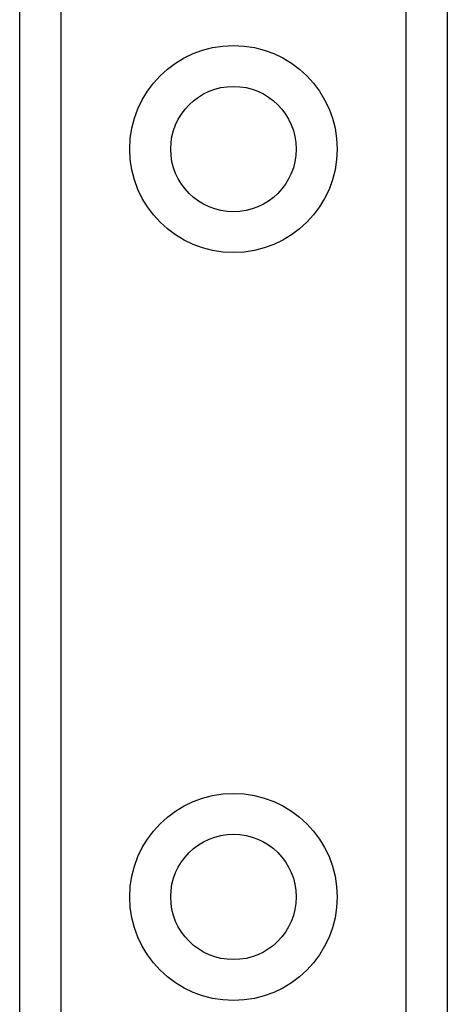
# Model space of a CAD drawing. Header units: inches. Extents: x 4 to 150, y 6 to 82.
# Tile 75 of 100: x 26.053 to 26.615, y 49.771 to 51.067. Entities that reach past the tile are written whole.
import ezdxf

# ---------------------------------------------------------------- set-up
doc = ezdxf.new("R2010")
doc.units = ezdxf.units.IN
doc.header["$MEASUREMENT"] = 0
doc.layers.add('Visible Edges(ANSI)', color=7, linetype='Continuous', lineweight=25)
doc.layers.add('Visible Tangent Edges(ANSI)', color=7, linetype='Continuous', lineweight=25)

msp = doc.modelspace()

# ---------------------------------------------------------------- linework, layer by layer
at = {"layer": 'Visible Edges(ANSI)'}
for p, q in [((26.0525, 14.112), (26.0525, 53.2318)), ((26.6145, 53.2318), (26.6145, 14.112))]:
    msp.add_line(p, q, dxfattribs=at)
for centre in [(26.3335, 50.8963), (26.3335, 49.9121)]:
    msp.add_circle(centre, 0.0825, dxfattribs=at)
at = {"layer": 'Visible Tangent Edges(ANSI)'}
for p, q in [((26.1064, 53.2318), (26.1064, 14.112)), ((26.5607, 14.112), (26.5607, 53.2318))]:
    msp.add_line(p, q, dxfattribs=at)
for centre in [(26.3335, 50.8963), (26.3335, 49.9121)]:
    msp.add_circle(centre, 0.1363, dxfattribs=at)

doc.saveas('drawing.dxf')
